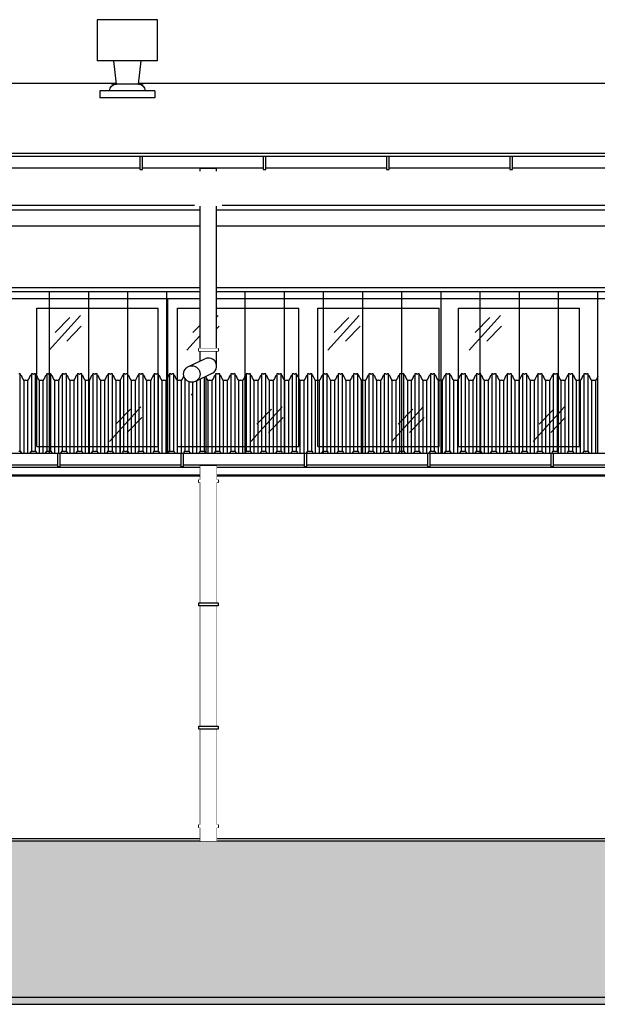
# Model space of a CAD drawing. Header units: millimetres. Extents: x 59331 to 112314, y -16110 to 34390.
# Tile 19 of 198: x 63367 to 63789, y -2555 to -1836. Entities that reach past the tile are written whole.
import ezdxf

# ---------------------------------------------------------------- set-up
doc = ezdxf.new("R2010")
doc.units = ezdxf.units.MM
doc.set_wipeout_variables(frame=1)
for name, color, linetype in [('_HSA_HATCH ELEWACJA', 8, 'Continuous'), ('_HSA_STOLARKA_ZEWNĘTRZNA', 132, 'Continuous'), ('_HSA_WIDOKOWE', 1, 'Continuous'), ('_HSA_WIDOKOWE_CIENKIE', 8, 'Continuous'), ('_HSA_ŚCIANY_CIENKIE', 2, 'Continuous'), ('_HSA_ŚCIANY_DZIAŁOWE', 6, 'Continuous')]:
    doc.layers.add(name, color=color, linetype=linetype)
doc.layers.add('_HSA_POMOC', color=120, linetype='Continuous', plot=False)

# ---------------------------------------------------------------- blocks, each defined once
blk = doc.blocks.new('A$C40757a77')
blk.add_wipeout([(-3016, 115), (-3016, 0), (-2401, 0), (-2401, 115)])
for p, q in [((-2496.5, 7), (-2496.5, 108)), ((-2496.5, 108), (-2408, 108)), ((-2408, 7), (-2408, 108)), ((-2496.5, 7), (-2408, 7))]:
    blk.add_line(p, q)
at = {"ltscale": 10}
blk.add_lwpolyline([(-3016, 115), (-2401, 115), (-2401, 0), (-3016, 0)], close=True, dxfattribs=at)
at = {"layer": '_HSA_WIDOKOWE_CIENKIE', "color": 9}
for points in [[(-2487.63, 77.51), (-2464.83, 102.73)], [(-2483.15, 90.23), (-2472.52, 101.14)], [(-2474.76, 83.99), (-2464.13, 94.9)], [(-2443.45, 10.79), (-2420.64, 36.01)], [(-2438.97, 23.51), (-2428.34, 34.42)], [(-2430.57, 17.27), (-2419.94, 28.18)]]:
    blk.add_lwpolyline(points, dxfattribs=at)
blk.add_wipeout([(-2401, 115), (-2401, 0), (-1786, 0), (-1786, 115)])
for p, q in [((-2394, 7), (-2394, 108)), ((-2394, 108), (-2305.5, 108)), ((-2305.5, 7), (-2305.5, 108)), ((-2291.5, 7), (-2291.5, 108)), ((-2291.5, 108), (-2203, 108)), ((-2203, 7), (-2203, 108)), ((-2189, 7), (-2189, 108)), ((-2189, 108), (-2100.5, 108)), ((-2100.5, 7), (-2100.5, 108)), ((-2394, 7), (-2305.5, 7)), ((-2291.5, 7), (-2203, 7)), ((-2189, 7), (-2100.5, 7))]:
    blk.add_line(p, q)
at = {"ltscale": 10}
blk.add_lwpolyline([(-2401, 115), (-1786, 115), (-1786, 0), (-2401, 0)], close=True, dxfattribs=at)
at = {"layer": '_HSA_WIDOKOWE_CIENKIE', "color": 9}
for points in [[(-2387.13, 77.51), (-2364.33, 102.73)], [(-2382.65, 90.23), (-2372.02, 101.14)], [(-2284.13, 77.51), (-2261.33, 102.73)], [(-2279.65, 90.23), (-2269.02, 101.14)], [(-2181.13, 77.51), (-2158.33, 102.73)], [(-2176.65, 90.23), (-2166.02, 101.14)], [(-2374.26, 83.99), (-2363.63, 94.9)], [(-2271.26, 83.99), (-2260.63, 94.9)], [(-2168.26, 83.99), (-2157.63, 94.9)], [(-2340.45, 10.79), (-2317.64, 36.01)], [(-2237.45, 10.79), (-2214.64, 36.01)], [(-2134.45, 10.79), (-2111.64, 36.01)], [(-2335.97, 23.51), (-2325.34, 34.42)], [(-2232.97, 23.51), (-2222.34, 34.42)], [(-2129.97, 23.51), (-2119.34, 34.42)], [(-2327.57, 17.27), (-2316.94, 28.18)], [(-2224.57, 17.27), (-2213.94, 28.18)], [(-2121.57, 17.27), (-2110.94, 28.18)]]:
    blk.add_lwpolyline(points, dxfattribs=at)
blk = doc.blocks.new('A$Cd050fd5c')
at = {"transparency": 33554687}
h = blk.add_hatch(dxfattribs=at)
h.set_pattern_fill('ANSI31', color=256, scale=9, angle=45)
h.set_pattern_definition([(90, (-65884.325, 19154.596), (-28.575, 0), [])])
h.paths.add_polyline_path([(-3, -3), (-5398, -3), (-5398, -128), (-3, -128)])
for points in [[(0, 0), (-5401, 0), (-5401, -131), (0, -131)], [(-3, -3), (-5398, -3), (-5398, -128), (-3, -128)]]:
    blk.add_lwpolyline(points, close=True)
blk = doc.blocks.new('*U119')
blk.add_wipeout([(0, 8.5), (0, 0), (10264, 0), (10264, 8.5)])
for p, q in [((10264, 8.5), (0, 8.5)), ((10264, 0), (0, 0))]:
    blk.add_line(p, q)
for points in [[(2979.47, -1), (2981.47, -1), (2981.47, 8.5), (2979.47, 8.5)], [(3069.47, -1), (3071.47, -1), (3071.47, 8.5), (3069.47, 8.5)], [(3159.47, -1), (3161.47, -1), (3161.47, 8.5), (3159.47, 8.5)], [(3249.47, -1), (3251.47, -1), (3251.47, 8.5), (3249.47, 8.5)]]:
    blk.add_wipeout(points)
for points in [[(2979.47, -1), (2981.47, -1), (2981.47, 8.5), (2979.47, 8.5)], [(3069.47, -1), (3071.47, -1), (3071.47, 8.5), (3069.47, 8.5)], [(3159.47, -1), (3161.47, -1), (3161.47, 8.5), (3159.47, 8.5)], [(3249.47, -1), (3251.47, -1), (3251.47, 8.5), (3249.47, 8.5)]]:
    blk.add_lwpolyline(points, close=True)
blk = doc.blocks.new('DASZEK')
at = {"color": 7, "true_color": 0xfffffe, "transparency": 33554687}
blk.add_line((3006.52, 63.41), (3006.52, 7.03), dxfattribs=at)
for points in [[(3355.09, 66.6), (3354.57, 65.07), (3353.88, 64.11), (3353.67, 63.41), (3352.56, 63.41), (3352.1, 63.7), (3351.64, 63.41), (3350.53, 63.41), (3350.32, 64.11), (3349.63, 65.07), (3349.1, 66.6), (3348.42, 67.44), (3348.07, 68.18), (3346.96, 68.18), (3346.5, 67.88), (3346.04, 68.18), (3344.93, 68.18), (3344.58, 67.44), (3343.9, 66.6), (3343.37, 65.07), (3342.68, 64.11), (3342.47, 63.41), (3341.36, 63.41), (3340.9, 63.7), (3340.44, 63.41), (3339.33, 63.41), (3339.12, 64.11), (3338.43, 65.07), (3337.9, 66.6), (3337.22, 67.44), (3336.87, 68.18), (3335.76, 68.18), (3335.3, 67.88), (3334.84, 68.18), (3333.73, 68.18), (3333.38, 67.44), (3332.7, 66.6), (3332.17, 65.07), (3331.48, 64.11), (3331.27, 63.41), (3330.16, 63.41), (3329.7, 63.7), (3329.24, 63.41), (3328.13, 63.41), (3327.92, 64.11), (3327.23, 65.07), (3326.7, 66.6), (3326.02, 67.44), (3325.67, 68.18), (3324.56, 68.18), (3324.1, 67.88), (3323.64, 68.18), (3322.53, 68.18), (3322.18, 67.44), (3321.5, 66.6), (3320.97, 65.07), (3320.28, 64.11), (3320.07, 63.41), (3318.96, 63.41), (3318.5, 63.7), (3318.04, 63.41), (3316.93, 63.41), (3316.72, 64.11), (3316.03, 65.07), (3315.5, 66.6), (3314.82, 67.44), (3314.47, 68.18), (3313.36, 68.18), (3312.9, 67.88), (3312.44, 68.18), (3311.33, 68.18), (3310.98, 67.44), (3310.3, 66.6), (3309.77, 65.07), (3309.08, 64.11), (3308.88, 63.41), (3307.76, 63.41), (3307.3, 63.7), (3306.85, 63.41), (3305.73, 63.41), (3305.53, 64.11), (3304.83, 65.07), (3304.31, 66.6), (3303.63, 67.44), (3303.28, 68.18), (3302.16, 68.18), (3301.7, 67.88), (3301.25, 68.18), (3300.13, 68.18), (3299.78, 67.44), (3299.1, 66.6), (3298.57, 65.07), (3297.88, 64.11), (3297.68, 63.41), (3296.56, 63.41), (3296.11, 63.7), (3295.65, 63.41), (3294.53, 63.41), (3294.33, 64.11), (3293.64, 65.07), (3293.11, 66.6), (3292.43, 67.44), (3292.08, 68.18), (3290.96, 68.18), (3290.51, 67.88), (3290.05, 68.18), (3288.93, 68.18), (3288.59, 67.44), (3287.9, 66.6), (3287.38, 65.07), (3286.69, 64.11), (3286.48, 63.41), (3285.37, 63.41), (3284.91, 63.7), (3284.45, 63.41), (3283.34, 63.41), (3283.13, 64.11), (3282.44, 65.07), (3281.91, 66.6), (3281.23, 67.44), (3280.88, 68.18), (3279.77, 68.18), (3279.31, 67.88), (3278.85, 68.18), (3277.74, 68.18), (3277.39, 67.44), (3276.71, 66.6), (3276.18, 65.07), (3275.49, 64.11), (3275.28, 63.41), (3274.17, 63.41), (3273.71, 63.7), (3273.25, 63.41), (3272.14, 63.41), (3271.93, 64.11), (3271.24, 65.07), (3270.71, 66.6), (3270.03, 67.44), (3269.68, 68.18), (3268.57, 68.18), (3268.11, 67.88), (3267.65, 68.18), (3266.54, 68.18), (3266.19, 67.44), (3265.51, 66.6), (3264.98, 65.07), (3264.29, 64.11), (3264.08, 63.41), (3262.97, 63.41), (3262.51, 63.7), (3262.05, 63.41), (3260.94, 63.41), (3260.73, 64.11), (3260.04, 65.07), (3259.51, 66.6), (3258.83, 67.44), (3258.48, 68.18), (3257.37, 68.18), (3256.91, 67.88), (3256.45, 68.18), (3255.34, 68.18), (3254.99, 67.44), (3254.31, 66.6), (3253.78, 65.07), (3253.09, 64.11), (3252.88, 63.41), (3251.77, 63.41), (3251.31, 63.7), (3250.85, 63.41), (3249.74, 63.41), (3249.53, 64.11), (3248.84, 65.07), (3248.31, 66.6), (3247.63, 67.44), (3247.28, 68.18), (3246.17, 68.18), (3245.71, 67.88), (3245.25, 68.18), (3244.14, 68.18), (3243.79, 67.44), (3243.11, 66.6), (3242.58, 65.07), (3241.89, 64.11), (3241.69, 63.41), (3240.57, 63.41), (3240.11, 63.7), (3239.66, 63.41), (3238.54, 63.41), (3238.34, 64.11), (3237.64, 65.07), (3237.12, 66.6), (3236.44, 67.44), (3236.09, 68.18), (3234.97, 68.18), (3234.51, 67.88), (3234.06, 68.18), (3232.94, 68.18), (3232.59, 67.44), (3231.91, 66.6), (3231.38, 65.07), (3230.69, 64.11), (3230.49, 63.41), (3229.37, 63.41), (3228.92, 63.7), (3228.46, 63.41), (3227.34, 63.41), (3227.14, 64.11), (3226.45, 65.07), (3225.92, 66.6), (3225.24, 67.44), (3224.89, 68.18), (3223.77, 68.18), (3223.32, 67.88), (3222.86, 68.18), (3221.74, 68.18), (3221.4, 67.44), (3220.71, 66.6), (3220.19, 65.07), (3219.5, 64.11), (3219.29, 63.41), (3218.18, 63.41), (3217.72, 63.7), (3217.26, 63.41), (3216.15, 63.41), (3215.94, 64.11), (3215.25, 65.07), (3214.72, 66.6), (3214.04, 67.44), (3213.69, 68.18), (3212.58, 68.18), (3212.12, 67.88), (3211.66, 68.18), (3210.55, 68.18), (3210.2, 67.44), (3209.52, 66.6), (3208.99, 65.07), (3208.3, 64.11), (3208.09, 63.41), (3206.98, 63.41), (3206.52, 63.7), (3206.06, 63.41), (3204.95, 63.41), (3204.74, 64.11), (3204.05, 65.07), (3203.52, 66.6), (3202.84, 67.44), (3202.49, 68.18), (3201.38, 68.18), (3200.92, 67.88), (3200.46, 68.18), (3199.35, 68.18), (3199, 67.44), (3198.32, 66.6), (3197.79, 65.07), (3197.1, 64.11), (3196.89, 63.41), (3195.78, 63.41), (3195.32, 63.7), (3194.86, 63.41), (3193.75, 63.41), (3193.54, 64.11), (3192.85, 65.07), (3192.32, 66.6), (3191.64, 67.44), (3191.29, 68.18), (3190.18, 68.18), (3189.72, 67.88), (3189.26, 68.18), (3188.15, 68.18), (3187.8, 67.44), (3187.12, 66.6), (3186.59, 65.07), (3185.9, 64.11), (3185.69, 63.41), (3184.58, 63.41), (3184.12, 63.7), (3183.66, 63.41), (3182.55, 63.41), (3182.34, 64.11), (3181.65, 65.07), (3181.12, 66.6), (3180.44, 67.44), (3180.09, 68.18), (3178.98, 68.18), (3178.52, 67.88), (3178.06, 68.18), (3176.95, 68.18), (3176.6, 67.44), (3175.92, 66.6), (3175.39, 65.07), (3174.7, 64.11), (3174.5, 63.41), (3173.38, 63.41), (3172.92, 63.7), (3172.47, 63.41), (3171.35, 63.41), (3171.15, 64.11), (3170.45, 65.07), (3169.93, 66.6), (3169.25, 67.44), (3168.9, 68.18), (3167.78, 68.18), (3167.32, 67.88), (3166.87, 68.18), (3165.75, 68.18), (3165.4, 67.44), (3164.72, 66.6), (3164.19, 65.07), (3163.5, 64.11), (3163.3, 63.41), (3162.18, 63.41), (3161.73, 63.7), (3161.27, 63.41), (3160.15, 63.41), (3159.95, 64.11), (3159.26, 65.07), (3158.73, 66.6), (3158.05, 67.44), (3157.7, 68.18), (3156.58, 68.18), (3156.13, 67.88), (3155.67, 68.18), (3154.55, 68.18), (3154.21, 67.44), (3153.52, 66.6), (3153, 65.07), (3152.31, 64.11), (3152.1, 63.41), (3150.99, 63.41), (3150.53, 63.7), (3150.07, 63.41), (3148.96, 63.41), (3148.75, 64.11), (3148.06, 65.07), (3147.53, 66.6), (3146.85, 67.44), (3146.5, 68.18), (3145.39, 68.18), (3144.93, 67.88), (3144.47, 68.18), (3143.36, 68.18), (3143.01, 67.44), (3142.33, 66.6), (3141.8, 65.07), (3141.11, 64.11), (3140.9, 63.41), (3139.79, 63.41), (3139.33, 63.7), (3138.87, 63.41), (3137.76, 63.41), (3137.55, 64.11), (3136.86, 65.07), (3136.33, 66.6), (3135.65, 67.44), (3135.3, 68.18), (3134.19, 68.18), (3133.73, 67.88), (3133.27, 68.18), (3132.16, 68.18), (3131.81, 67.44), (3131.13, 66.6), (3130.6, 65.07), (3129.91, 64.11), (3129.7, 63.41), (3128.59, 63.41), (3128.13, 63.7), (3127.67, 63.41), (3126.56, 63.41), (3126.35, 64.11), (3125.66, 65.07), (3125.13, 66.6), (3124.45, 67.44), (3124.1, 68.18), (3122.99, 68.18), (3122.53, 67.88), (3122.07, 68.18), (3120.96, 68.18), (3120.61, 67.44), (3119.93, 66.6), (3119.4, 65.07), (3118.71, 64.11), (3118.5, 63.41), (3117.39, 63.41), (3116.93, 63.7), (3116.47, 63.41), (3115.36, 63.41), (3115.15, 64.11), (3114.46, 65.07), (3113.93, 66.6), (3113.25, 67.44), (3112.91, 68.18), (3111.79, 68.18), (3111.33, 67.88), (3110.87, 68.18), (3109.76, 68.18), (3109.41, 67.44), (3108.73, 66.6), (3108.2, 65.07), (3107.51, 64.11), (3107.31, 63.41), (3106.19, 63.41), (3105.73, 63.7), (3105.28, 63.41), (3104.16, 63.41), (3103.96, 64.11), (3103.27, 65.07), (3102.74, 66.6), (3102.06, 67.44), (3101.71, 68.18), (3100.59, 68.18), (3100.13, 67.88), (3099.68, 68.18), (3098.56, 68.18), (3098.21, 67.44), (3097.53, 66.6), (3097, 65.07), (3096.31, 64.11), (3096.11, 63.41), (3094.99, 63.41), (3094.54, 63.7), (3094.08, 63.41), (3092.96, 63.41), (3092.76, 64.11), (3092.07, 65.07), (3091.54, 66.6), (3090.86, 67.44), (3090.51, 68.18), (3089.39, 68.18), (3088.94, 67.88), (3088.48, 68.18), (3087.36, 68.18), (3087.02, 67.44), (3086.33, 66.6), (3085.81, 65.07), (3085.12, 64.11), (3084.91, 63.41), (3083.8, 63.41), (3083.34, 63.7), (3082.88, 63.41), (3081.77, 63.41), (3081.56, 64.11), (3080.87, 65.07), (3080.34, 66.6), (3079.66, 67.44), (3079.31, 68.18), (3078.2, 68.18), (3077.74, 67.88), (3077.28, 68.18), (3076.17, 68.18), (3075.82, 67.44), (3075.14, 66.6), (3074.61, 65.07), (3073.92, 64.11), (3073.71, 63.41), (3072.6, 63.41), (3072.14, 63.7), (3071.68, 63.41), (3070.57, 63.41), (3070.36, 64.11), (3069.67, 65.07), (3069.14, 66.6), (3068.46, 67.44), (3068.11, 68.18), (3067, 68.18), (3066.54, 67.88), (3066.08, 68.18), (3064.97, 68.18), (3064.62, 67.44), (3063.94, 66.6), (3063.41, 65.07), (3062.72, 64.11), (3062.51, 63.41), (3061.4, 63.41), (3060.94, 63.7), (3060.48, 63.41), (3059.37, 63.41), (3059.16, 64.11), (3058.47, 65.07), (3057.94, 66.6), (3057.26, 67.44), (3056.91, 68.18), (3055.8, 68.18), (3055.34, 67.88), (3054.88, 68.18), (3053.77, 68.18), (3053.42, 67.44), (3052.74, 66.6), (3052.21, 65.07), (3051.52, 64.11), (3051.31, 63.41), (3050.2, 63.41), (3049.74, 63.7), (3049.28, 63.41), (3048.17, 63.41), (3047.96, 64.11), (3047.27, 65.07), (3046.74, 66.6), (3046.06, 67.44), (3045.72, 68.18), (3044.6, 68.18), (3044.14, 67.88), (3043.68, 68.18), (3042.57, 68.18), (3042.22, 67.44), (3041.54, 66.6), (3041.01, 65.07), (3040.32, 64.11), (3040.12, 63.41), (3039, 63.41), (3038.54, 63.7), (3038.09, 63.41), (3036.97, 63.41), (3036.77, 64.11), (3036.08, 65.07), (3035.55, 66.6), (3034.87, 67.44), (3034.52, 68.18), (3033.4, 68.18), (3032.94, 67.88), (3032.49, 68.18), (3031.37, 68.18), (3031.02, 67.44), (3030.34, 66.6), (3029.81, 65.07), (3029.12, 64.11), (3028.92, 63.41), (3027.8, 63.41), (3027.35, 63.7), (3026.89, 63.41), (3025.77, 63.41), (3025.57, 64.11), (3024.88, 65.07), (3024.35, 66.6), (3023.67, 67.44), (3023.32, 68.18), (3022.2, 68.18), (3021.75, 67.88), (3021.29, 68.18), (3020.17, 68.18), (3019.83, 67.44), (3019.14, 66.6), (3018.62, 65.07), (3017.93, 64.11), (3017.72, 63.41), (3016.61, 63.41), (3016.15, 63.7), (3015.69, 63.41), (3014.58, 63.41), (3014.37, 64.11), (3013.68, 65.07), (3013.15, 66.6), (3012.47, 67.44), (3012.12, 68.18), (3011.01, 68.18), (3010.55, 67.88), (3010.09, 68.18), (3008.98, 68.18), (3008.63, 67.44), (3007.95, 66.6), (3007.42, 65.07), (3006.73, 64.11), (3006.52, 63.41), (3005.41, 63.41), (3004.95, 63.7), (3004.49, 63.41), (3003.38, 63.41), (3003.17, 64.11), (3002.48, 65.07), (3001.95, 66.6), (3001.27, 67.44), (3000.92, 68.18), (2999.81, 68.18), (2999.35, 67.88), (2998.89, 68.18), (2997.78, 68.18), (2997.43, 67.44), (2996.75, 66.6), (2996.22, 65.07), (2995.53, 64.11), (2995.32, 63.41), (2994.21, 63.41), (2993.75, 63.7), (2993.29, 63.41), (2992.18, 63.41), (2991.97, 64.11), (2991.28, 65.07), (2990.75, 66.6), (2990.07, 67.44), (2989.72, 68.18), (2988.61, 68.18), (2988.15, 67.88), (2987.69, 68.18), (2986.58, 68.18), (2986.23, 67.44), (2985.55, 66.6), (2985.02, 65.07), (2984.33, 64.11), (2984.12, 63.41), (2983.01, 63.41), (2982.55, 63.7), (2982.09, 63.41), (2980.98, 63.41), (2980.77, 64.11), (2980.08, 65.07), (2979.55, 66.6), (2978.87, 67.44), (2978.53, 68.18), (2977.41, 68.18), (2976.95, 67.88), (2976.49, 68.18), (2975.38, 68.18), (2975.03, 67.44), (2974.35, 66.6), (2973.82, 65.07), (2973.13, 64.11), (2972.93, 63.41), (2971.81, 63.41), (2971.35, 63.7), (2970.9, 63.41), (2969.78, 63.41), (2969.58, 64.11), (2968.89, 65.07), (2968.36, 66.6), (2967.68, 67.44), (2967.33, 68.18), (2966.21, 68.18), (2965.75, 67.88), (2965.3, 68.18), (2964.18, 68.18), (2963.83, 67.44), (2963.15, 66.6), (2962.62, 65.07), (2961.93, 64.11), (2961.73, 63.41), (2960.61, 63.41), (2960.16, 63.7), (2959.7, 63.41), (2958.58, 63.41), (2958.38, 64.11), (2957.69, 65.07), (2957.16, 66.6), (2956.48, 67.44), (2956.13, 68.18), (2955.01, 68.18), (2954.56, 67.88), (2954.1, 68.18), (2952.98, 68.18), (2952.64, 67.44), (2951.95, 66.6), (2951.43, 65.07), (2950.74, 64.11), (2950.53, 63.41), (2949.42, 63.41), (2948.96, 63.7), (2948.5, 63.41), (2947.39, 63.41), (2947.18, 64.11), (2946.49, 65.07), (2945.96, 66.6), (2945.28, 67.44), (2944.93, 68.18), (2943.82, 68.18), (2943.36, 67.88), (2942.9, 68.18), (2941.79, 68.18), (2941.44, 67.44), (2940.76, 66.6), (2940.23, 65.07), (2939.54, 64.11), (2939.33, 63.41), (2938.22, 63.41), (2937.76, 63.7), (2937.3, 63.41), (2936.19, 63.41), (2935.98, 64.11), (2935.29, 65.07), (2934.76, 66.6), (2934.08, 67.44), (2933.73, 68.18), (2932.62, 68.18)], [(2932.62, 11.8), (2933.73, 11.8), (2934.08, 11.06), (2934.76, 10.22), (2935.29, 8.69), (2935.98, 7.73), (2936.19, 7.03), (2937.3, 7.03), (2937.76, 7.32), (2938.22, 7.03), (2939.33, 7.03), (2939.54, 7.73), (2940.23, 8.69), (2940.76, 10.22), (2941.44, 11.06), (2941.79, 11.8), (2942.9, 11.8), (2943.36, 11.5), (2943.82, 11.8), (2944.93, 11.8), (2945.28, 11.06), (2945.96, 10.22), (2946.49, 8.69), (2947.18, 7.73), (2947.39, 7.03), (2948.5, 7.03), (2948.96, 7.32), (2949.42, 7.03), (2950.53, 7.03), (2950.74, 7.73), (2951.43, 8.69), (2951.95, 10.22), (2952.64, 11.06), (2952.98, 11.8), (2954.1, 11.8), (2954.56, 11.5), (2955.01, 11.8), (2956.13, 11.8), (2956.48, 11.06), (2957.16, 10.22), (2957.69, 8.69), (2958.38, 7.73), (2958.58, 7.03), (2959.7, 7.03), (2960.16, 7.32), (2960.61, 7.03), (2961.73, 7.03), (2961.93, 7.73), (2962.62, 8.69), (2963.15, 10.22), (2963.83, 11.06), (2964.18, 11.8), (2965.3, 11.8), (2965.75, 11.5), (2966.21, 11.8), (2967.33, 11.8), (2967.68, 11.06), (2968.36, 10.22), (2968.89, 8.69), (2969.58, 7.73), (2969.78, 7.03), (2970.9, 7.03), (2971.35, 7.32), (2971.81, 7.03), (2972.93, 7.03), (2973.13, 7.73), (2973.82, 8.69), (2974.35, 10.22), (2975.03, 11.06), (2975.38, 11.8), (2976.49, 11.8), (2976.95, 11.5), (2977.41, 11.8), (2978.53, 11.8), (2978.87, 11.06), (2979.55, 10.22), (2980.08, 8.69), (2980.77, 7.73), (2980.98, 7.03), (2982.09, 7.03), (2982.55, 7.32), (2983.01, 7.03), (2984.12, 7.03), (2984.33, 7.73), (2985.02, 8.69), (2985.55, 10.22), (2986.23, 11.06), (2986.58, 11.8), (2987.69, 11.8), (2988.15, 11.5), (2988.61, 11.8), (2989.72, 11.8), (2990.07, 11.06), (2990.75, 10.22), (2991.28, 8.69), (2991.97, 7.73), (2992.18, 7.03), (2993.29, 7.03), (2993.75, 7.32), (2994.21, 7.03), (2995.32, 7.03), (2995.53, 7.73), (2996.22, 8.69), (2996.75, 10.22), (2997.43, 11.06), (2997.78, 11.8), (2998.89, 11.8), (2999.35, 11.5), (2999.81, 11.8), (3000.92, 11.8), (3001.27, 11.06), (3001.95, 10.22), (3002.48, 8.69), (3003.17, 7.73), (3003.38, 7.03), (3004.49, 7.03), (3004.95, 7.32), (3005.41, 7.03), (3006.52, 7.03), (3006.73, 7.73), (3007.42, 8.69), (3007.95, 10.22), (3008.63, 11.06), (3008.98, 11.8), (3010.09, 11.8), (3010.55, 11.5), (3011.01, 11.8), (3012.12, 11.8), (3012.47, 11.06), (3013.15, 10.22), (3013.68, 8.69), (3014.37, 7.73), (3014.58, 7.03), (3015.69, 7.03), (3016.15, 7.32), (3016.61, 7.03), (3017.72, 7.03), (3017.93, 7.73), (3018.62, 8.69), (3019.14, 10.22), (3019.83, 11.06), (3020.17, 11.8), (3021.29, 11.8), (3021.75, 11.5), (3022.2, 11.8), (3023.32, 11.8), (3023.67, 11.06), (3024.35, 10.22), (3024.88, 8.69), (3025.57, 7.73), (3025.77, 7.03), (3026.89, 7.03), (3027.35, 7.32), (3027.8, 7.03), (3028.92, 7.03), (3029.12, 7.73), (3029.81, 8.69), (3030.34, 10.22), (3031.02, 11.06), (3031.37, 11.8), (3032.49, 11.8), (3032.94, 11.5), (3033.4, 11.8), (3034.52, 11.8), (3034.87, 11.06), (3035.55, 10.22), (3036.08, 8.69), (3036.77, 7.73), (3036.97, 7.03), (3038.09, 7.03), (3038.54, 7.32), (3039, 7.03), (3040.12, 7.03), (3040.32, 7.73), (3041.01, 8.69), (3041.54, 10.22), (3042.22, 11.06), (3042.57, 11.8), (3043.68, 11.8), (3044.14, 11.5), (3044.6, 11.8), (3045.72, 11.8), (3046.06, 11.06), (3046.74, 10.22), (3047.27, 8.69), (3047.96, 7.73), (3048.17, 7.03), (3049.28, 7.03), (3049.74, 7.32), (3050.2, 7.03), (3051.31, 7.03), (3051.52, 7.73), (3052.21, 8.69), (3052.74, 10.22), (3053.42, 11.06), (3053.77, 11.8), (3054.88, 11.8), (3055.34, 11.5), (3055.8, 11.8), (3056.91, 11.8), (3057.26, 11.06), (3057.94, 10.22), (3058.47, 8.69), (3059.16, 7.73), (3059.37, 7.03), (3060.48, 7.03), (3060.94, 7.32), (3061.4, 7.03), (3062.51, 7.03), (3062.72, 7.73), (3063.41, 8.69), (3063.94, 10.22), (3064.62, 11.06), (3064.97, 11.8), (3066.08, 11.8), (3066.54, 11.5), (3067, 11.8), (3068.11, 11.8), (3068.46, 11.06), (3069.14, 10.22), (3069.67, 8.69), (3070.36, 7.73), (3070.57, 7.03), (3071.68, 7.03), (3072.14, 7.32), (3072.6, 7.03), (3073.71, 7.03), (3073.92, 7.73), (3074.61, 8.69), (3075.14, 10.22), (3075.82, 11.06), (3076.17, 11.8), (3077.28, 11.8), (3077.74, 11.5), (3078.2, 11.8), (3079.31, 11.8), (3079.66, 11.06), (3080.34, 10.22), (3080.87, 8.69), (3081.56, 7.73), (3081.77, 7.03), (3082.88, 7.03), (3083.34, 7.32), (3083.8, 7.03), (3084.91, 7.03), (3085.12, 7.73), (3085.81, 8.69), (3086.33, 10.22), (3087.02, 11.06), (3087.36, 11.8), (3088.48, 11.8), (3088.94, 11.5), (3089.39, 11.8), (3090.51, 11.8), (3090.86, 11.06), (3091.54, 10.22), (3092.07, 8.69), (3092.76, 7.73), (3092.96, 7.03), (3094.08, 7.03), (3094.54, 7.32), (3094.99, 7.03), (3096.11, 7.03), (3096.31, 7.73), (3097, 8.69), (3097.53, 10.22), (3098.21, 11.06), (3098.56, 11.8), (3099.68, 11.8), (3100.13, 11.5), (3100.59, 11.8), (3101.71, 11.8), (3102.06, 11.06), (3102.74, 10.22), (3103.27, 8.69), (3103.96, 7.73), (3104.16, 7.03), (3105.28, 7.03), (3105.73, 7.32), (3106.19, 7.03), (3107.31, 7.03), (3107.51, 7.73), (3108.2, 8.69), (3108.73, 10.22), (3109.41, 11.06), (3109.76, 11.8), (3110.87, 11.8), (3111.33, 11.5), (3111.79, 11.8), (3112.91, 11.8), (3113.25, 11.06), (3113.93, 10.22), (3114.46, 8.69), (3115.15, 7.73), (3115.36, 7.03), (3116.47, 7.03), (3116.93, 7.32), (3117.39, 7.03), (3118.5, 7.03), (3118.71, 7.73), (3119.4, 8.69), (3119.93, 10.22), (3120.61, 11.06), (3120.96, 11.8), (3122.07, 11.8), (3122.53, 11.5), (3122.99, 11.8), (3124.1, 11.8), (3124.45, 11.06), (3125.13, 10.22), (3125.66, 8.69), (3126.35, 7.73), (3126.56, 7.03), (3127.67, 7.03), (3128.13, 7.32), (3128.59, 7.03), (3129.7, 7.03), (3129.91, 7.73), (3130.6, 8.69), (3131.13, 10.22), (3131.81, 11.06), (3132.16, 11.8), (3133.27, 11.8), (3133.73, 11.5), (3134.19, 11.8), (3135.3, 11.8), (3135.65, 11.06), (3136.33, 10.22), (3136.86, 8.69), (3137.55, 7.73), (3137.76, 7.03), (3138.87, 7.03), (3139.33, 7.32), (3139.79, 7.03), (3140.9, 7.03), (3141.11, 7.73), (3141.8, 8.69), (3142.33, 10.22), (3143.01, 11.06), (3143.36, 11.8), (3144.47, 11.8), (3144.93, 11.5), (3145.39, 11.8), (3146.5, 11.8), (3146.85, 11.06), (3147.53, 10.22), (3148.06, 8.69), (3148.75, 7.73), (3148.96, 7.03), (3150.07, 7.03), (3150.53, 7.32), (3150.99, 7.03), (3152.1, 7.03), (3152.31, 7.73), (3153, 8.69), (3153.52, 10.22), (3154.21, 11.06), (3154.55, 11.8), (3155.67, 11.8), (3156.13, 11.5), (3156.58, 11.8), (3157.7, 11.8), (3158.05, 11.06), (3158.73, 10.22), (3159.26, 8.69), (3159.95, 7.73), (3160.15, 7.03), (3161.27, 7.03), (3161.73, 7.32), (3162.18, 7.03), (3163.3, 7.03), (3163.5, 7.73), (3164.19, 8.69), (3164.72, 10.22), (3165.4, 11.06), (3165.75, 11.8), (3166.87, 11.8), (3167.32, 11.5), (3167.78, 11.8), (3168.9, 11.8), (3169.25, 11.06), (3169.93, 10.22), (3170.45, 8.69), (3171.15, 7.73), (3171.35, 7.03), (3172.47, 7.03), (3172.92, 7.32), (3173.38, 7.03), (3174.5, 7.03), (3174.7, 7.73), (3175.39, 8.69), (3175.92, 10.22), (3176.6, 11.06), (3176.95, 11.8), (3178.06, 11.8), (3178.52, 11.5), (3178.98, 11.8), (3180.09, 11.8), (3180.44, 11.06), (3181.12, 10.22), (3181.65, 8.69), (3182.34, 7.73), (3182.55, 7.03), (3183.66, 7.03), (3184.12, 7.32), (3184.58, 7.03), (3185.69, 7.03), (3185.9, 7.73), (3186.59, 8.69), (3187.12, 10.22), (3187.8, 11.06), (3188.15, 11.8), (3189.26, 11.8), (3189.72, 11.5), (3190.18, 11.8), (3191.29, 11.8), (3191.64, 11.06), (3192.32, 10.22), (3192.85, 8.69), (3193.54, 7.73), (3193.75, 7.03), (3194.86, 7.03), (3195.32, 7.32), (3195.78, 7.03), (3196.89, 7.03), (3197.1, 7.73), (3197.79, 8.69), (3198.32, 10.22), (3199, 11.06), (3199.35, 11.8), (3200.46, 11.8), (3200.92, 11.5), (3201.38, 11.8), (3202.49, 11.8), (3202.84, 11.06), (3203.52, 10.22), (3204.05, 8.69), (3204.74, 7.73), (3204.95, 7.03), (3206.06, 7.03), (3206.52, 7.32), (3206.98, 7.03), (3208.09, 7.03), (3208.3, 7.73), (3208.99, 8.69), (3209.52, 10.22), (3210.2, 11.06), (3210.55, 11.8), (3211.66, 11.8), (3212.12, 11.5), (3212.58, 11.8), (3213.69, 11.8), (3214.04, 11.06), (3214.72, 10.22), (3215.25, 8.69), (3215.94, 7.73), (3216.15, 7.03), (3217.26, 7.03), (3217.72, 7.32), (3218.18, 7.03), (3219.29, 7.03), (3219.5, 7.73), (3220.19, 8.69), (3220.71, 10.22), (3221.4, 11.06), (3221.74, 11.8), (3222.86, 11.8), (3223.32, 11.5), (3223.77, 11.8), (3224.89, 11.8), (3225.24, 11.06), (3225.92, 10.22), (3226.45, 8.69), (3227.14, 7.73), (3227.34, 7.03), (3228.46, 7.03), (3228.92, 7.32), (3229.37, 7.03), (3230.49, 7.03), (3230.69, 7.73), (3231.38, 8.69), (3231.91, 10.22), (3232.59, 11.06), (3232.94, 11.8), (3234.06, 11.8), (3234.51, 11.5), (3234.97, 11.8), (3236.09, 11.8), (3236.44, 11.06), (3237.12, 10.22), (3237.64, 8.69), (3238.34, 7.73), (3238.54, 7.03), (3239.66, 7.03), (3240.11, 7.32), (3240.57, 7.03), (3241.69, 7.03), (3241.89, 7.73), (3242.58, 8.69), (3243.11, 10.22), (3243.79, 11.06), (3244.14, 11.8), (3245.25, 11.8), (3245.71, 11.5), (3246.17, 11.8), (3247.28, 11.8), (3247.63, 11.06), (3248.31, 10.22), (3248.84, 8.69), (3249.53, 7.73), (3249.74, 7.03), (3250.85, 7.03), (3251.31, 7.32), (3251.77, 7.03), (3252.88, 7.03), (3253.09, 7.73), (3253.78, 8.69), (3254.31, 10.22), (3254.99, 11.06), (3255.34, 11.8), (3256.45, 11.8), (3256.91, 11.5), (3257.37, 11.8), (3258.48, 11.8), (3258.83, 11.06), (3259.51, 10.22), (3260.04, 8.69), (3260.73, 7.73), (3260.94, 7.03), (3262.05, 7.03), (3262.51, 7.32), (3262.97, 7.03), (3264.08, 7.03), (3264.29, 7.73), (3264.98, 8.69), (3265.51, 10.22), (3266.19, 11.06), (3266.54, 11.8), (3267.65, 11.8), (3268.11, 11.5), (3268.57, 11.8), (3269.68, 11.8), (3270.03, 11.06), (3270.71, 10.22), (3271.24, 8.69), (3271.93, 7.73), (3272.14, 7.03), (3273.25, 7.03), (3273.71, 7.32), (3274.17, 7.03), (3275.28, 7.03), (3275.49, 7.73), (3276.18, 8.69), (3276.71, 10.22), (3277.39, 11.06), (3277.74, 11.8), (3278.85, 11.8), (3279.31, 11.5), (3279.77, 11.8), (3280.88, 11.8), (3281.23, 11.06), (3281.91, 10.22), (3282.44, 8.69), (3283.13, 7.73), (3283.34, 7.03), (3284.45, 7.03), (3284.91, 7.32), (3285.37, 7.03), (3286.48, 7.03), (3286.69, 7.73), (3287.38, 8.69), (3287.9, 10.22), (3288.59, 11.06), (3288.93, 11.8), (3290.05, 11.8), (3290.51, 11.5), (3290.96, 11.8), (3292.08, 11.8), (3292.43, 11.06), (3293.11, 10.22), (3293.64, 8.69), (3294.33, 7.73), (3294.53, 7.03), (3295.65, 7.03), (3296.11, 7.32), (3296.56, 7.03), (3297.68, 7.03), (3297.88, 7.73), (3298.57, 8.69), (3299.1, 10.22), (3299.78, 11.06), (3300.13, 11.8), (3301.25, 11.8), (3301.7, 11.5), (3302.16, 11.8), (3303.28, 11.8), (3303.63, 11.06), (3304.31, 10.22), (3304.83, 8.69), (3305.53, 7.73), (3305.73, 7.03), (3306.85, 7.03), (3307.3, 7.32), (3307.76, 7.03), (3308.88, 7.03), (3309.08, 7.73), (3309.77, 8.69), (3310.3, 10.22), (3310.98, 11.06), (3311.33, 11.8), (3312.44, 11.8), (3312.9, 11.5), (3313.36, 11.8), (3314.47, 11.8), (3314.82, 11.06), (3315.5, 10.22), (3316.03, 8.69), (3316.72, 7.73), (3316.93, 7.03), (3318.04, 7.03), (3318.5, 7.32), (3318.96, 7.03), (3320.07, 7.03), (3320.28, 7.73), (3320.97, 8.69), (3321.5, 10.22), (3322.18, 11.06), (3322.53, 11.8), (3323.64, 11.8), (3324.1, 11.5), (3324.56, 11.8), (3325.67, 11.8), (3326.02, 11.06), (3326.7, 10.22), (3327.23, 8.69), (3327.92, 7.73), (3328.13, 7.03), (3329.24, 7.03), (3329.7, 7.32), (3330.16, 7.03), (3331.27, 7.03), (3331.48, 7.73), (3332.17, 8.69), (3332.7, 10.22), (3333.38, 11.06), (3333.73, 11.8), (3334.84, 11.8), (3335.3, 11.5), (3335.76, 11.8), (3336.87, 11.8), (3337.22, 11.06), (3337.9, 10.22), (3338.43, 8.69), (3339.12, 7.73), (3339.33, 7.03), (3340.44, 7.03), (3340.9, 7.32), (3341.36, 7.03), (3342.47, 7.03), (3342.68, 7.73), (3343.37, 8.69), (3343.9, 10.22), (3344.58, 11.06), (3344.93, 11.8), (3346.04, 11.8), (3346.5, 11.5), (3346.96, 11.8), (3348.07, 11.8), (3348.42, 11.06), (3349.1, 10.22), (3349.63, 8.69), (3350.32, 7.73), (3350.53, 7.03), (3351.64, 7.03), (3352.1, 7.32), (3352.56, 7.03), (3353.67, 7.03), (3353.88, 7.73), (3354.57, 8.69), (3355.09, 10.22)]]:
    blk.add_lwpolyline(points)
at = {"layer": '_HSA_WIDOKOWE_CIENKIE'}
for p, q in [((2933.73, 11.8), (2933.73, 68.18)), ((2941.79, 68.18), (2941.79, 11.8)), ((2944.93, 11.8), (2944.93, 68.18)), ((2952.98, 68.18), (2952.98, 11.8)), ((2956.13, 11.8), (2956.13, 68.18)), ((2964.18, 68.18), (2964.18, 11.8)), ((2967.33, 11.8), (2967.33, 68.18)), ((2975.38, 68.18), (2975.38, 11.8)), ((2978.53, 11.8), (2978.53, 68.18)), ((2986.58, 68.18), (2986.58, 11.8)), ((2989.72, 11.8), (2989.72, 68.18)), ((2997.78, 68.18), (2997.78, 11.8)), ((3000.92, 11.8), (3000.92, 68.18)), ((3008.98, 68.18), (3008.98, 11.8)), ((3012.12, 11.8), (3012.12, 68.18)), ((3020.17, 68.18), (3020.17, 11.8)), ((3023.32, 11.8), (3023.32, 68.18)), ((3031.37, 68.18), (3031.37, 11.8)), ((3034.52, 11.8), (3034.52, 68.18)), ((3042.57, 68.18), (3042.57, 11.8)), ((3045.72, 11.8), (3045.72, 68.18)), ((3053.77, 68.18), (3053.77, 11.8)), ((3056.91, 11.8), (3056.91, 68.18)), ((3064.97, 68.18), (3064.97, 11.8)), ((3068.11, 11.8), (3068.11, 68.18)), ((3076.17, 68.18), (3076.17, 11.8)), ((3079.31, 11.8), (3079.31, 68.18)), ((3087.36, 68.18), (3087.36, 11.8)), ((3090.51, 11.8), (3090.51, 68.18)), ((3098.56, 68.18), (3098.56, 11.8)), ((3101.71, 11.8), (3101.71, 68.18)), ((3109.76, 68.18), (3109.76, 11.8)), ((3112.91, 11.8), (3112.91, 68.18)), ((3120.96, 68.18), (3120.96, 11.8)), ((3124.1, 11.8), (3124.1, 68.18)), ((3132.16, 68.18), (3132.16, 11.8)), ((3135.3, 11.8), (3135.3, 68.18)), ((3143.36, 68.18), (3143.36, 11.8)), ((3146.5, 11.8), (3146.5, 68.18)), ((3154.55, 68.18), (3154.55, 11.8)), ((3157.7, 11.8), (3157.7, 68.18)), ((3165.75, 68.18), (3165.75, 11.8)), ((3168.9, 11.8), (3168.9, 68.18)), ((3176.95, 68.18), (3176.95, 11.8)), ((3180.09, 11.8), (3180.09, 68.18)), ((3188.15, 68.18), (3188.15, 11.8)), ((3191.29, 11.8), (3191.29, 68.18)), ((3199.35, 68.18), (3199.35, 11.8)), ((3202.49, 11.8), (3202.49, 68.18)), ((3210.55, 68.18), (3210.55, 11.8)), ((3213.69, 11.8), (3213.69, 68.18)), ((3221.74, 68.18), (3221.74, 11.8)), ((3224.89, 11.8), (3224.89, 68.18)), ((3232.94, 68.18), (3232.94, 11.8)), ((3236.09, 11.8), (3236.09, 68.18)), ((3244.14, 68.18), (3244.14, 11.8)), ((3247.28, 11.8), (3247.28, 68.18)), ((3255.34, 68.18), (3255.34, 11.8)), ((3258.48, 11.8), (3258.48, 68.18)), ((3266.54, 68.18), (3266.54, 11.8)), ((3269.68, 11.8), (3269.68, 68.18)), ((3277.74, 68.18), (3277.74, 11.8)), ((3280.88, 11.8), (3280.88, 68.18)), ((3288.93, 68.18), (3288.93, 11.8)), ((3292.08, 11.8), (3292.08, 68.18)), ((3300.13, 68.18), (3300.13, 11.8)), ((3303.28, 11.8), (3303.28, 68.18)), ((3311.33, 68.18), (3311.33, 11.8)), ((3314.47, 11.8), (3314.47, 68.18)), ((3322.53, 68.18), (3322.53, 11.8)), ((3325.67, 11.8), (3325.67, 68.18)), ((3333.73, 68.18), (3333.73, 11.8)), ((3336.87, 11.8), (3336.87, 68.18)), ((3344.93, 68.18), (3344.93, 11.8)), ((3348.07, 11.8), (3348.07, 68.18)), ((2936.19, 63.41), (2936.19, 7.03)), ((2939.33, 7.03), (2939.33, 63.41)), ((2947.39, 63.41), (2947.39, 7.03)), ((2950.53, 7.03), (2950.53, 63.41)), ((2958.58, 63.41), (2958.58, 7.03)), ((2961.73, 7.03), (2961.73, 63.41)), ((2969.78, 63.41), (2969.78, 7.03)), ((2972.93, 7.03), (2972.93, 63.41)), ((2980.98, 63.41), (2980.98, 7.03)), ((2984.12, 7.03), (2984.12, 63.41)), ((2992.18, 63.41), (2992.18, 7.03)), ((2995.32, 7.03), (2995.32, 63.41)), ((3003.38, 63.41), (3003.38, 7.03)), ((3006.52, 7.03), (3006.52, 63.41)), ((3014.58, 63.41), (3014.58, 7.03)), ((3017.72, 7.03), (3017.72, 63.41)), ((3025.77, 63.41), (3025.77, 7.03)), ((3028.92, 7.03), (3028.92, 63.41)), ((3036.97, 63.41), (3036.97, 7.03)), ((3040.12, 7.03), (3040.12, 63.41)), ((3048.17, 63.41), (3048.17, 7.03)), ((3051.31, 7.03), (3051.31, 63.41)), ((3059.37, 63.41), (3059.37, 7.03)), ((3062.51, 7.03), (3062.51, 63.41)), ((3070.57, 63.41), (3070.57, 7.03)), ((3073.71, 7.03), (3073.71, 63.41)), ((3081.77, 63.41), (3081.77, 7.03)), ((3084.91, 7.03), (3084.91, 63.41)), ((3092.96, 63.41), (3092.96, 7.03)), ((3096.11, 7.03), (3096.11, 63.41)), ((3104.16, 63.41), (3104.16, 7.03)), ((3107.31, 7.03), (3107.31, 63.41)), ((3115.36, 63.41), (3115.36, 7.03)), ((3118.5, 7.03), (3118.5, 63.41)), ((3126.56, 63.41), (3126.56, 7.03)), ((3129.7, 7.03), (3129.7, 63.41)), ((3137.76, 63.41), (3137.76, 7.03)), ((3140.9, 7.03), (3140.9, 63.41)), ((3148.96, 63.41), (3148.96, 7.03)), ((3152.1, 7.03), (3152.1, 63.41)), ((3160.15, 63.41), (3160.15, 7.03)), ((3163.3, 7.03), (3163.3, 63.41)), ((3171.35, 63.41), (3171.35, 7.03)), ((3174.5, 7.03), (3174.5, 63.41)), ((3182.55, 63.41), (3182.55, 7.03)), ((3185.69, 7.03), (3185.69, 63.41)), ((3193.75, 63.41), (3193.75, 7.03)), ((3196.89, 7.03), (3196.89, 63.41)), ((3204.95, 63.41), (3204.95, 7.03)), ((3208.09, 7.03), (3208.09, 63.41)), ((3216.15, 63.41), (3216.15, 7.03)), ((3219.29, 7.03), (3219.29, 63.41)), ((3227.34, 63.41), (3227.34, 7.03)), ((3230.49, 7.03), (3230.49, 63.41)), ((3238.54, 63.41), (3238.54, 7.03)), ((3241.69, 7.03), (3241.69, 63.41)), ((3249.74, 63.41), (3249.74, 7.03)), ((3252.88, 7.03), (3252.88, 63.41)), ((3260.94, 63.41), (3260.94, 7.03)), ((3264.08, 7.03), (3264.08, 63.41)), ((3272.14, 63.41), (3272.14, 7.03)), ((3275.28, 7.03), (3275.28, 63.41)), ((3283.34, 63.41), (3283.34, 7.03)), ((3286.48, 7.03), (3286.48, 63.41)), ((3294.53, 63.41), (3294.53, 7.03)), ((3297.68, 7.03), (3297.68, 63.41)), ((3305.73, 63.41), (3305.73, 7.03)), ((3308.88, 7.03), (3308.88, 63.41)), ((3316.93, 63.41), (3316.93, 7.03)), ((3320.07, 7.03), (3320.07, 63.41)), ((3328.13, 63.41), (3328.13, 7.03)), ((3331.27, 7.03), (3331.27, 63.41)), ((3339.33, 63.41), (3339.33, 7.03)), ((3342.47, 7.03), (3342.47, 63.41)), ((3350.53, 63.41), (3350.53, 7.03)), ((3353.67, 7.03), (3353.67, 63.41))]:
    blk.add_line(p, q, dxfattribs=at)
blk = doc.blocks.new('*U354')
at = {"layer": '_HSA_POMOC'}
for p, q in [((-12.6, -165.14), (-11.6, -165.14)), ((-12.1, -164.64), (-12.1, -165.64))]:
    blk.add_line(p, q, dxfattribs=at)
blk.add_wipeout([(-6, 0), (6, 0), (6, -144.45), (5.99, -144.86), (5.94, -145.27), (5.88, -145.65), (5.78, -146.05), (5.67, -146.4), (5.49, -146.87), (5.29, -147.28), (5.07, -147.66), (4.88, -147.94), (4.58, -148.33), (4.37, -148.57), (3.95, -148.97), (3.75, -149.14), (3.42, -149.39), (3.06, -149.62), (2.74, -149.79), (2.55, -149.88), (-9.54, -155.57), (-9.82, -155.69), (-10.31, -155.87), (-10.72, -155.98), (-11.2, -156.08), (-11.6, -156.12), (-12.1, -156.14), (-12.6, -156.12), (-12.95, -156.08), (-13.56, -155.96), (-13.87, -155.87), (-14.21, -155.76), (-14.66, -155.57), (-14.89, -155.45), (-15.24, -155.26), (-15.56, -155.04), (-15.85, -154.83), (-16.09, -154.63), (-16.33, -154.39), (-16.56, -154.15), (-16.85, -153.81), (-17.07, -153.5), (-17.29, -153.15), (-17.45, -152.86), (-17.6, -152.52), (-17.73, -152.2), (-17.81, -151.98), (-17.92, -151.59), (-18, -151.19), (-18.05, -150.89), (-18.09, -150.51), (-18.1, -150.14), (-18.09, -149.89), (-18.06, -149.51), (-18.02, -149.18), (-17.96, -148.88), (-17.85, -148.43), (-17.74, -148.1), (-17.61, -147.77), (-17.49, -147.52), (-17.3, -147.15), (-17.03, -146.72), (-16.87, -146.51), (-16.61, -146.19), (-16.43, -146), (-16.13, -145.7), (-15.96, -145.55), (-15.79, -145.41), (-15.5, -145.2), (-15.18, -145), (-15.07, -144.93), (-14.85, -144.81), (-14.85, -144.81), (-6, -140.65)])
for p, q in [((-6, 0), (6, 0)), ((6, -144.45), (6, 0)), ((-6, -140.65), (-6, 0)), ((-14.65, -144.71), (-2.55, -139.02)), ((2.55, -149.88), (-9.54, -155.57))]:
    blk.add_line(p, q)
for points in [[(-7, -10), (7, -10), (7, -12), (-7, -12)], [(-7, -131.45), (7, -131.45), (7, -133.45), (-7, -133.45)]]:
    blk.add_lwpolyline(points, close=True)
blk.add_circle((-12.1, -150.14), 6)
blk.add_arc((0, -144.45), 6, 295.18782, 115.18782)
for points in [[(-7, -12), (-7, -10), (7, -10), (7, -12)], [(-7, -133.45), (-7, -131.45), (7, -131.45), (7, -133.45)]]:
    blk.add_wipeout(points)
blk = doc.blocks.new('*U75')
for points in [[(-6, 0), (6, 0), (6, -273.88), (-6, -273.88)], [(-7, -12), (7, -12), (7, -10), (-7, -10)], [(-7, -263.88), (7, -263.88), (7, -261.88), (-7, -261.88)]]:
    blk.add_lwpolyline(points, close=True)
blk.add_wipeout([(-6, 0), (6, 0), (6, -273.88), (-6, -273.88)])
for points in [[(-7, -10), (7, -10), (7, -12), (-7, -12)], [(-7, -100), (7, -100), (7, -102), (-7, -102)], [(-7, -190), (7, -190), (7, -192), (-7, -192)], [(-7, -261.88), (7, -261.88), (7, -263.88), (-7, -263.88)]]:
    blk.add_wipeout(points)
for points in [[(-7, -102), (7, -102), (7, -100), (-7, -100)], [(-7, -192), (7, -192), (7, -190), (-7, -190)]]:
    blk.add_lwpolyline(points, close=True)
blk = doc.blocks.new('A$Ce0e96bf1')
blk.add_wipeout([(-40, 0), (0, 0), (0, 5), (-7, 5), (-7.01, 5.23), (-7.03, 5.56), (-7.1, 5.99), (-7.18, 6.33), (-7.29, 6.68), (-7.54, 7.26), (-7.74, 7.62), (-8, 8.01), (-8.23, 8.28), (-8.46, 8.54), (-8.73, 8.78), (-8.99, 9), (-9.33, 9.23), (-9.58, 9.38), (-9.94, 9.56), (-10.25, 9.69), (-10.68, 9.82), (-11.05, 9.91), (-11.35, 9.96), (-11.64, 9.99), (-12, 10), (-10, 27), (2, 27), (2, 57), (-42, 57), (-42, 27), (-30, 27), (-28, 10), (-28.21, 10), (-28.9, 9.92), (-29.15, 9.87), (-29.48, 9.77), (-29.81, 9.66), (-30.14, 9.52), (-30.38, 9.4), (-30.86, 9.1), (-31.1, 8.92), (-31.62, 8.44), (-31.76, 8.29), (-32.01, 7.99), (-32.16, 7.77), (-32.36, 7.45), (-32.5, 7.18), (-32.58, 7), (-32.71, 6.67), (-32.79, 6.44), (-32.89, 6.05), (-32.94, 5.8), (-32.98, 5.49), (-32.99, 5.25), (-32.99, 5), (-40, 5)])
for p, q in [((-42, 57), (2, 57)), ((-42, 27), (-42, 57)), ((2, 57), (2, 27)), ((-42, 27), (2, 27)), ((-28, 10), (-30, 27)), ((-12, 10), (-10, 27)), ((-31.54, 10), (-8.46, 10)), ((-40, 5), (0, 5)), ((-40, 5), (-40, 0)), ((-40, 0), (0, 0)), ((0, 5), (0, 0))]:
    blk.add_line(p, q)
for centre, start, end in [((-28, 5), 90, 180), ((-12, 5), 0, 90)]:
    blk.add_arc(centre, 5, start, end)
blk = doc.blocks.new('*U345')
blk.add_wipeout([(0, 8.5), (0, 0), (10234, 0), (10234, 8.5)])
for p, q in [((10234, 8.5), (0, 8.5)), ((10234, 0), (0, 0))]:
    blk.add_line(p, q)
for points in [[(2889.47, -1), (2891.47, -1), (2891.47, 8.5), (2889.47, 8.5)], [(2979.47, -1), (2981.47, -1), (2981.47, 8.5), (2979.47, 8.5)], [(3069.47, -1), (3071.47, -1), (3071.47, 8.5), (3069.47, 8.5)], [(3159.47, -1), (3161.47, -1), (3161.47, 8.5), (3159.47, 8.5)], [(3249.47, -1), (3251.47, -1), (3251.47, 8.5), (3249.47, 8.5)]]:
    blk.add_wipeout(points)
for points in [[(2889.47, -1), (2891.47, -1), (2891.47, 8.5), (2889.47, 8.5)], [(2979.47, -1), (2981.47, -1), (2981.47, 8.5), (2979.47, 8.5)], [(3069.47, -1), (3071.47, -1), (3071.47, 8.5), (3069.47, 8.5)], [(3159.47, -1), (3161.47, -1), (3161.47, 8.5), (3159.47, 8.5)], [(3249.47, -1), (3251.47, -1), (3251.47, 8.5), (3249.47, 8.5)]]:
    blk.add_lwpolyline(points, close=True)

msp = doc.modelspace()

# ---------------------------------------------------------------- hatches: boundary and pattern name
at = {"layer": '_HSA_HATCH ELEWACJA', "true_color": 0xb8b8b8}
h = msp.add_hatch(color=9, dxfattribs=at)
h.dxf.hatch_style = 1
h.paths.add_polyline_path([(70614.33, -2435.69), (61326.33, -2435.69), (60446.33, -2534.69), (61265.83, -2549.69), (70614.33, -2549.69)])
at = {"layer": '_HSA_WIDOKOWE', "ltscale": 10}
h = msp.add_hatch(color=256, dxfattribs=at)
h.dxf.hatch_style = 1
h.paths.add_polyline_path([(60181.33, -2539.69), (60446.28, -2539.69), (61265.73, -2554.68), (72608.19, -2554.69), (72608.19, -2549.69), (61265.83, -2549.69), (60446.33, -2534.69), (60181.33, -2534.69)])

# ---------------------------------------------------------------- linework, layer by layer
at = {"layer": '_HSA_POMOC'}
msp.add_line((60431.33, -2433.69), (72358.19, -2433.69), dxfattribs=at)
at = {"layer": '_HSA_WIDOKOWE', "ltscale": 10}
msp.add_lwpolyline([(60181.33, -2539.69), (60446.28, -2539.69), (61265.73, -2554.68), (72608.19, -2554.69), (72608.19, -2549.69), (61265.83, -2549.69), (60446.33, -2534.69), (60181.33, -2534.69)], close=True, dxfattribs=at)
at = {"layer": '_HSA_WIDOKOWE_CIENKIE', "ltscale": 10}
msp.add_line((70765.83, -1882.61), (60475.33, -1882.61), dxfattribs=at)
at = {"layer": '_HSA_WIDOKOWE_CIENKIE'}
for p, q in [((70739.33, -2168.4), (60505.33, -2168.4)), ((70739.33, -2169.25), (60505.33, -2169.25))]:
    msp.add_line(p, q, dxfattribs=at)
at = {"layer": '_HSA_ŚCIANY_CIENKIE', "ltscale": 10}
for p, q in [((70739.33, -1933.82), (60475.33, -1933.82)), ((70739.33, -1971.69), (60475.33, -1971.69))]:
    msp.add_line(p, q, dxfattribs=at)
at = {"layer": '_HSA_ŚCIANY_DZIAŁOWE', "ltscale": 10}
for p, q in [((70739.33, -1975.14), (60475.33, -1975.14)), ((70739.33, -1986.69), (60475.33, -1986.69)), ((70739.33, -2435.69), (61326.33, -2435.69))]:
    msp.add_line(p, q, dxfattribs=at)

# ---------------------------------------------------------------- block references
at = {"layer": '_HSA_STOLARKA_ZEWNĘTRZNA', "ltscale": 10}
msp.add_blockref('A$C40757a77', (65876.33, -2154.69), dxfattribs=at)

# ---------------------------------------------------------------- next in the draw order: block references
at = {"layer": '_HSA_WIDOKOWE'}
msp.add_blockref('*U119', (60475.33, -1944.56), dxfattribs=at)
at = {"layer": '_HSA_WIDOKOWE', "ltscale": 10}
msp.add_blockref('DASZEK', (60433.95, -2162.86), dxfattribs=at)
at = {"layer": '_HSA_WIDOKOWE_CIENKIE', "ltscale": 10, "xscale": -1}
msp.add_blockref('A$Ce0e96bf1', (63425.81, -1893.11), dxfattribs=at)
at = {"layer": '_HSA_WIDOKOWE_CIENKIE'}
msp.add_blockref('A$Cd050fd5c', (65898.33, -2031.69), dxfattribs=at)

# ---------------------------------------------------------------- next in the draw order: block references
at = {"layer": '_HSA_WIDOKOWE'}
msp.add_blockref('*U354', (63504.96, -1944.56), dxfattribs=at)
at = {"layer": '_HSA_WIDOKOWE', "xscale": -1}
msp.add_blockref('*U75', (63504.96, -2161.81), dxfattribs=at)

# ---------------------------------------------------------------- next in the draw order: block references
at = {"layer": '_HSA_WIDOKOWE'}
msp.add_blockref('*U345', (60505.33, -2161.31), dxfattribs=at)

# ---------------------------------------------------------------- next in the draw order: wipeouts: each hides what was drawn before it
msp.add_wipeout([(63494.96, -1946.86), (63514.96, -1946.86), (63514.96, -1972.08), (63494.96, -1972.08)]).dxf.layer = '_HSA_WIDOKOWE'

doc.saveas('drawing.dxf')
